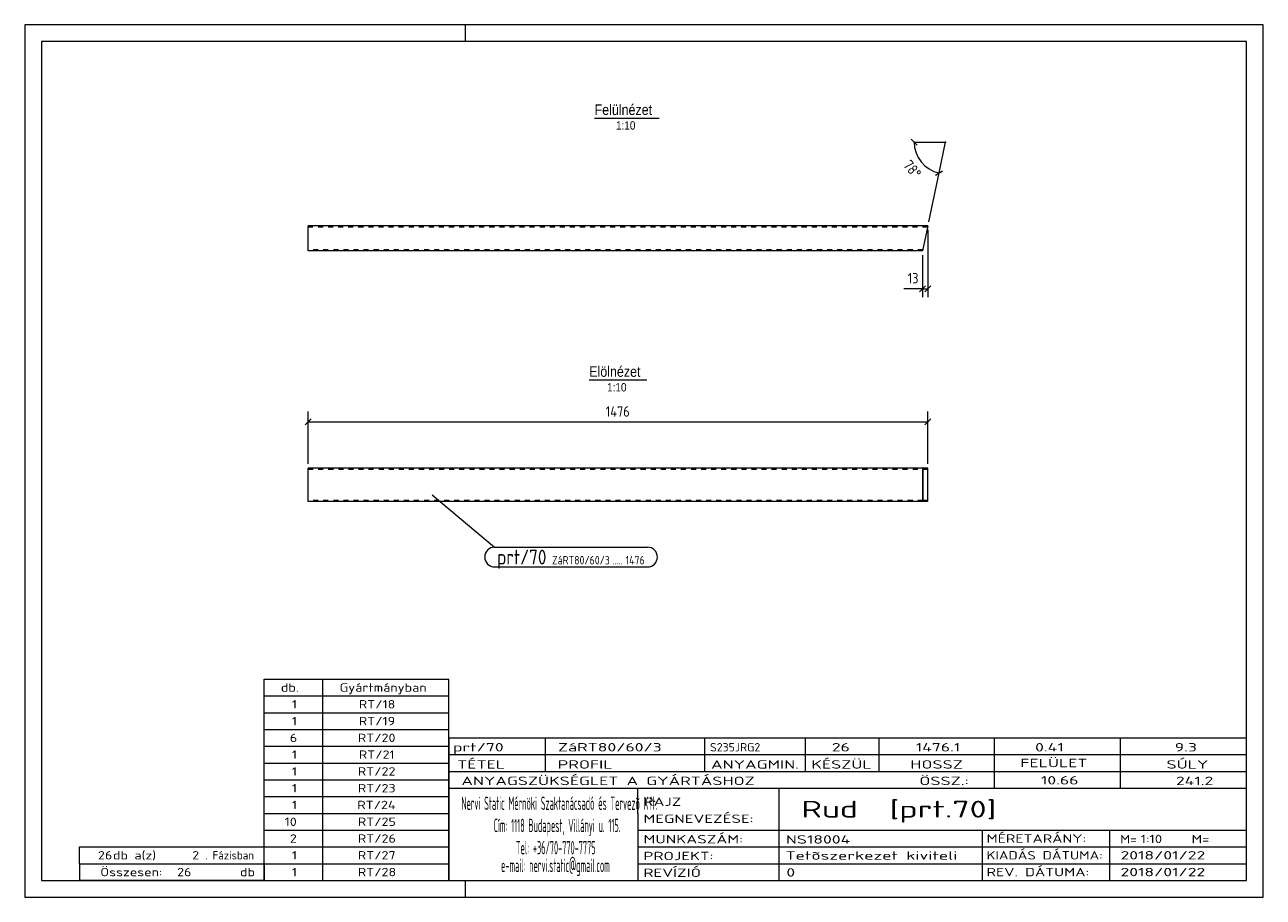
# Model space of a CAD drawing. Header units: millimetres. Extents: x 1 to 296, y 1 to 209.
import ezdxf

# ---------------------------------------------------------------- set-up
doc = ezdxf.new("R2010")
doc.units = ezdxf.units.MM
doc.header["$LTSCALE"] = 0.6
doc.linetypes.add('XKITLINE00', pattern=[0])
doc.linetypes.add('XKITLINE02', pattern=[4, 2, -2])
for name, color, linetype, lineweight in [('DrawingSheet', 5, 'Continuous', 0), ('OtherObjectType', 1, 'Continuous', 0), ('Part', 2, 'Continuous', 0), ('PartMark', 3, 'Continuous', 0), ('Z-DIMENSIONS', 1, 'Continuous', 0)]:
    doc.layers.add(name, color=color, linetype=linetype, lineweight=lineweight)
doc.styles.add('ARIAL', font='ARIAL.TTF')
doc.styles.add('ISOCPEUR', font='ISOCPEUR.TTF')

msp = doc.modelspace()

# ---------------------------------------------------------------- linework, layer by layer
at = {"layer": 'DrawingSheet', "color": 2, "linetype": 'XKITLINE00', "lineweight": 0}
for p, q in [((296, 209), (1, 209)), ((1, 209), (1, 1)), ((106, 205), (106, 209)), ((296, 1), (296, 209)), ((106, 1), (106, 5)), ((1, 1), (296, 1))]:
    msp.add_line(p, q, dxfattribs=at)
at = {"layer": 'DrawingSheet', "color": 3, "linetype": 'XKITLINE00', "lineweight": 0}
for p, q in [((292, 205), (5, 205)), ((5, 205), (5, 5)), ((292, 5), (292, 205)), ((5, 5), (292, 5))]:
    msp.add_line(p, q, dxfattribs=at)
at = {"layer": 'OtherObjectType', "color": 6, "linetype": 'XKITLINE00', "lineweight": 0}
for p, q in [((136.73, 186.75), (152.12, 186.75)), ((135.45, 124.32), (149.17, 124.32))]:
    msp.add_line(p, q, dxfattribs=at)
at = {"layer": 'OtherObjectType', "color": 7, "linetype": 'XKITLINE00', "lineweight": 0}
for p, q in [((58, 53), (102, 53)), ((58, 49), (58, 53)), ((72, 49), (72, 53)), ((102, 49), (102, 53)), ((58, 49), (102, 49)), ((58, 45), (58, 49)), ((72, 45), (72, 49)), ((102, 45), (102, 49)), ((58, 45), (102, 45)), ((58, 41), (58, 45)), ((72, 41), (72, 45)), ((102, 41), (102, 45)), ((58, 41), (102, 41)), ((58, 37), (58, 41)), ((72, 37), (72, 41)), ((102, 37), (102, 41)), ((102, 39), (292, 39)), ((102, 39), (102, 35)), ((102, 39), (292, 39)), ((125, 35), (125, 39)), ((163, 35), (163, 39)), ((187, 35), (187, 39)), ((204.5, 35), (204.5, 39)), ((232, 35), (232, 39)), ((262, 35), (262, 39)), ((292, 35), (292, 39)), ((58, 37), (102, 37)), ((58, 33), (58, 37)), ((72, 33), (72, 37)), ((102, 33), (102, 37)), ((58, 33), (102, 33)), ((58, 29), (58, 33)), ((72, 29), (72, 33)), ((102, 35), (292, 35)), ((102, 35), (102, 5)), ((102, 35), (292, 35)), ((102, 29), (102, 33)), ((125, 31), (125, 35)), ((163, 31), (163, 35)), ((187, 31), (187, 35)), ((204.5, 31), (204.5, 35)), ((232, 31), (232, 35)), ((262, 31), (262, 35)), ((292, 31), (292, 35)), ((102, 31), (292, 31)), ((232, 27), (232, 31)), ((262, 27), (262, 31)), ((292, 27), (292, 31)), ((58, 29), (102, 29)), ((58, 25), (58, 29)), ((72, 25), (72, 29)), ((102, 25), (102, 29)), ((102, 27), (292, 27)), ((147, 21), (147, 27)), ((180.7, 17), (180.7, 27)), ((292, 21), (292, 27)), ((58, 25), (102, 25)), ((58, 21), (58, 25)), ((72, 21), (72, 25)), ((102, 21), (102, 25)), ((58, 21), (102, 21)), ((58, 17), (58, 21)), ((72, 17), (72, 21)), ((102, 17), (102, 21)), ((147, 21), (147, 5)), ((292, 17), (292, 21)), ((58, 17), (102, 17)), ((58, 13), (58, 17)), ((72, 13), (72, 17)), ((102, 13), (102, 17)), ((147, 17), (292, 17)), ((180.7, 5), (180.7, 17)), ((229.16, 13), (229.16, 17)), ((259.5, 5), (259.5, 17)), ((292, 13), (292, 17)), ((14, 9), (14, 13)), ((14, 13), (58, 13)), ((14, 13), (58, 13)), ((58, 9), (58, 13)), ((58, 13), (102, 13)), ((58, 9), (58, 13)), ((72, 9), (72, 13)), ((102, 9), (102, 13)), ((147, 13), (292, 13)), ((229.16, 5), (229.16, 13)), ((292, 9), (292, 13)), ((14, 9), (58, 9)), ((14, 9), (14, 5)), ((14, 9), (58, 9)), ((58, 9), (58, 5)), ((58, 9), (102, 9)), ((58, 5), (58, 9)), ((72, 5), (72, 9)), ((102, 5), (102, 9)), ((147, 9), (292, 9)), ((292, 5), (292, 9)), ((58, 5), (14, 5)), ((58, 5), (102, 5)), ((102, 5), (292, 5)), ((139.5, 5), (292, 5))]:
    msp.add_line(p, q, dxfattribs=at)
at = {"layer": 'Part', "color": 2, "linetype": 'XKITLINE00', "lineweight": 0}
for p, q in [((68.5, 155.07), (68.5, 161.07)), ((216.11, 161.07), (68.5, 161.07)), ((216.11, 161.07), (214.84, 155.07)), ((214.84, 155.07), (68.5, 155.07)), ((68.5, 95.32), (68.5, 103.32)), ((214.84, 103.32), (68.5, 103.32)), ((216.11, 103.32), (214.84, 103.32)), ((214.84, 103.32), (214.84, 95.32)), ((216.11, 95.32), (216.11, 103.32)), ((214.9, 103.02), (216.05, 103.02)), ((214.9, 103.02), (214.9, 95.62)), ((216.05, 103.02), (216.05, 95.62)), ((216.11, 95.32), (68.5, 95.32)), ((216.05, 95.62), (214.9, 95.62))]:
    msp.add_line(p, q, dxfattribs=at)
at = {"layer": 'Part', "color": 7, "linetype": 'XKITLINE02', "lineweight": 0}
for p, q in [((216.05, 160.77), (68.5, 160.77)), ((214.9, 155.37), (68.5, 155.37)), ((68.5, 103.02), (214.9, 103.02)), ((214.9, 95.62), (68.5, 95.62))]:
    msp.add_line(p, q, dxfattribs=at)
at = {"layer": 'PartMark', "color": 7, "linetype": 'XKITLINE00', "lineweight": 0}
for p, q in [((98.05, 96.95), (112.9, 84.45)), ((112.9, 84.45), (149.35, 84.45)), ((112.9, 79.75), (149.35, 79.75))]:
    msp.add_line(p, q, dxfattribs=at)
for centre, start, end in [((112.9, 82.1), 90, 270), ((149.35, 82.1), 270, 90)]:
    msp.add_arc(centre, 2.35, start, end, dxfattribs=at)
at = {"layer": 'Z-DIMENSIONS', "color": 7, "linetype": 'XKITLINE00', "lineweight": 0}
for p, q in [((212.14, 181.71), (213.56, 180.29)), ((212.85, 181), (220.35, 181)), ((218.79, 173.66), (220.35, 181)), ((217.95, 173.12), (219.63, 174.21)), ((216.32, 162.05), (218.79, 173.66)), ((216.11, 160.07), (216.11, 144.07)), ((214.84, 154.07), (214.84, 144.07)), ((214.84, 146.07), (210.39, 146.07)), ((214.84, 146.07), (210.39, 146.07)), ((215.55, 146.78), (214.13, 145.36)), ((214.84, 146.07), (216.11, 146.07)), ((216.82, 146.78), (215.41, 145.36)), ((68.5, 104.32), (68.5, 116.82)), ((216.11, 104.32), (216.11, 116.82)), ((69.21, 115.03), (67.79, 113.61)), ((68.5, 114.32), (216.11, 114.32)), ((216.82, 115.03), (215.41, 113.61))]:
    msp.add_line(p, q, dxfattribs=at)
msp.add_arc((220.35, 181), 7.5, 180, 258.0004, dxfattribs=at)
at = {"layer": 'Z-DIMENSIONS', "color": 7}
for p in [(212.85, 181), (220.35, 181), (218.79, 173.66)]:
    msp.add_point(p, dxfattribs=at)
at = {"layer": 'Z-DIMENSIONS', "color": 3}
for p in [(214.84, 146.07), (216.11, 146.07), (68.5, 114.32), (216.11, 114.32)]:
    msp.add_point(p, dxfattribs=at)

# ---------------------------------------------------------------- texts
at = {"layer": 'OtherObjectType', "color": 6, "style": 'ARIAL', "width": 0.85}
for s, height, p in [('Felülnézet', 2.5, (136.73, 187.5)), ('1:10', 2, (141.83, 184)), ('Elölnézet', 2.5, (135.45, 125.07)), ('1:10', 2, (139.71, 121.57))]:
    msp.add_text(s, height=height, dxfattribs=at).set_placement(p)
at = {"layer": 'OtherObjectType', "color": 7, "style": 'ISOCPEUR'}
for s, height, width, p in [('db.', 2, 1.211571, (62, 50)), ('Gyártmányban', 2, 1.211571, (76, 50)), ('1', 2, 1.211571, (64.63, 46)), ('RT/18', 2, 1.211571, (80.57, 46)), ('1', 2, 1.211571, (64.63, 42)), ('RT/19', 2, 1.211571, (80.57, 42)), ('6', 2, 1.211571, (64.14, 38)), ('RT/20', 2, 1.211571, (80.33, 38)), ('1', 2, 1.211571, (64.63, 34)), ('RT/21', 2, 1.211571, (80.57, 34)), ('prt/70', 2, 1.525501, (103, 35.76)), ('ZáRT80/60/3', 2, 1.525501, (128, 35.76)), ('S235JRG2', 2, 1.02, (164.22, 35.76)), ('26', 2, 1.525501, (193.24, 35.76)), ('1476.1', 2, 1.525501, (213.24, 35.76)), ('0.41', 2, 1.525501, (241.66, 35.76)), ('9.3', 2, 1.525501, (274.91, 35.76)), ('TÉTEL', 2, 1.525501, (104, 31.66)), ('PROFIL', 2, 1.525501, (127.96, 31.66)), ('ANYAGMIN.', 2, 1.525501, (164.47, 31.66)), ('KÉSZÜL', 2, 1.525501, (188.37, 31.66)), ('HOSSZ', 2, 1.525501, (211.96, 31.66)), ('FELÜLET', 2, 1.525501, (238.13, 32)), ('SÚLY', 2, 1.525501, (272.96, 31.66)), ('1', 2, 1.211571, (64.63, 30)), ('RT/22', 2, 1.211571, (80.33, 30)), ('ANYAGSZÜKSÉGLET A GYÁRTÁSHOZ', 2, 1.525501, (105, 27.75)), ('ÖSSZ.:', 2, 1.525501, (214.1, 27.75)), ('10.66', 2, 1.525501, (243.05, 27.88)), ('241.2', 2, 1.525501, (275.21, 27.75)), ('1', 2, 1.211571, (64.63, 26)), ('RT/23', 2, 1.211571, (80.33, 26)), ('1', 2, 1.211571, (64.63, 22)), ('RT/24', 2, 1.211571, (80.2, 22)), ('Nervi Static Mérnöki\xa0Szaktanácsadó\xa0és\xa0Tervezõ Kft.', 3.1765, 0.403093, (105, 21.82)), ('RAJZ', 2, 1.445, (148.38, 22.78)), ('Rud  [prt.70]', 4, 1.474651, (186, 20)), ('MEGNEVEZÉSE:', 2, 1.445, (148.38, 18.72)), ('10', 2, 1.211571, (62.92, 18)), ('RT/25', 2, 1.211571, (80.33, 18)), ('Cím:\xa01118 Budapest, Villányi u. 115.', 3.1765, 0.403093, (112.69, 16.53)), ('2', 2, 1.211571, (64.14, 14)), ('RT/26', 2, 1.211571, (80.33, 14)), ('MUNKASZÁM:', 2, 1.445, (148.38, 13.84)), ('NS18004', 2, 1.525501, (182.28, 13.78)), ('MÉRETARÁNY:', 2, 1.36, (230.1, 14)), ('M=', 2, 1.211571, (261.91, 13.84)), ('1:10', 2, 1.275, (266.79, 13.9)), ('M=', 2, 1.275, (278.95, 13.87)), ('26', 2, 1.211571, (18.43, 10)), ('db a(z)', 2, 1.211571, (22, 10)), ('2', 2, 1.211571, (40.86, 10)), ('. Fázisban', 2, 0.935, (44, 10)), ('1', 2, 1.211571, (64.63, 10)), ('RT/27', 2, 1.211571, (80.33, 10)), ('Tel:\xa0+36/70-770-7775', 3.1765, 0.403093, (117.97, 11.24)), ('PROJEKT:', 2, 1.445, (148.38, 9.84)), ('Tetõszerkezet kiviteli ', 2, 1.525501, (182.2, 9.94)), ('KIADÁS DÁTUMA:', 2, 1.275, (230.1, 10)), ('2018/01/22', 2, 1.525501, (262, 10)), ('e-mail:\xa0nervi.static@gmail.com', 3.1765, 0.403093, (114.45, 7)), ('Összesen:            db', 2, 1.211571, (19, 6)), ('26', 2, 1.211571, (37.29, 6)), ('1', 2, 1.211571, (64.63, 6)), ('RT/28', 2, 1.211571, (80.33, 6)), ('REVÍZIÓ', 2, 1.445, (148.38, 5.84)), ('0', 2, 1.525501, (182.41, 5.92)), ('REV. DÁTUMA:', 2, 1.36, (230.1, 6)), ('2018/01/22', 2, 1.525501, (262, 6))]:
    msp.add_text(s, height=height, dxfattribs=dict(at, width=width)).set_placement(p)
at = {"layer": 'PartMark', "color": 3, "style": 'ISOCPEUR', "width": 0.85}
msp.add_text('prt/70', height=3.5, dxfattribs=at).set_placement((113.5, 80.35))
at = {"layer": 'PartMark', "color": 4, "style": 'ISOCPEUR', "width": 0.85}
for s, p in [('ZáRT80/60/3', (126.58, 80.35)), ('.....', (140.93, 80.35)), ('1476', (144.11, 80.35))]:
    msp.add_text(s, height=2, dxfattribs=at).set_placement(p)
at = {"layer": 'Z-DIMENSIONS', "color": 3, "style": 'ISOCPEUR', "width": 0.85}
msp.add_text('78°', height=2.5, rotation=-50.999, dxfattribs=at).set_placement((210.08, 175.45))
for s, p in [('13', (211.32, 147.32)), ('1476', (139.41, 115.57))]:
    msp.add_text(s, height=2.5, dxfattribs=at).set_placement(p)

doc.saveas('drawing.dxf')
